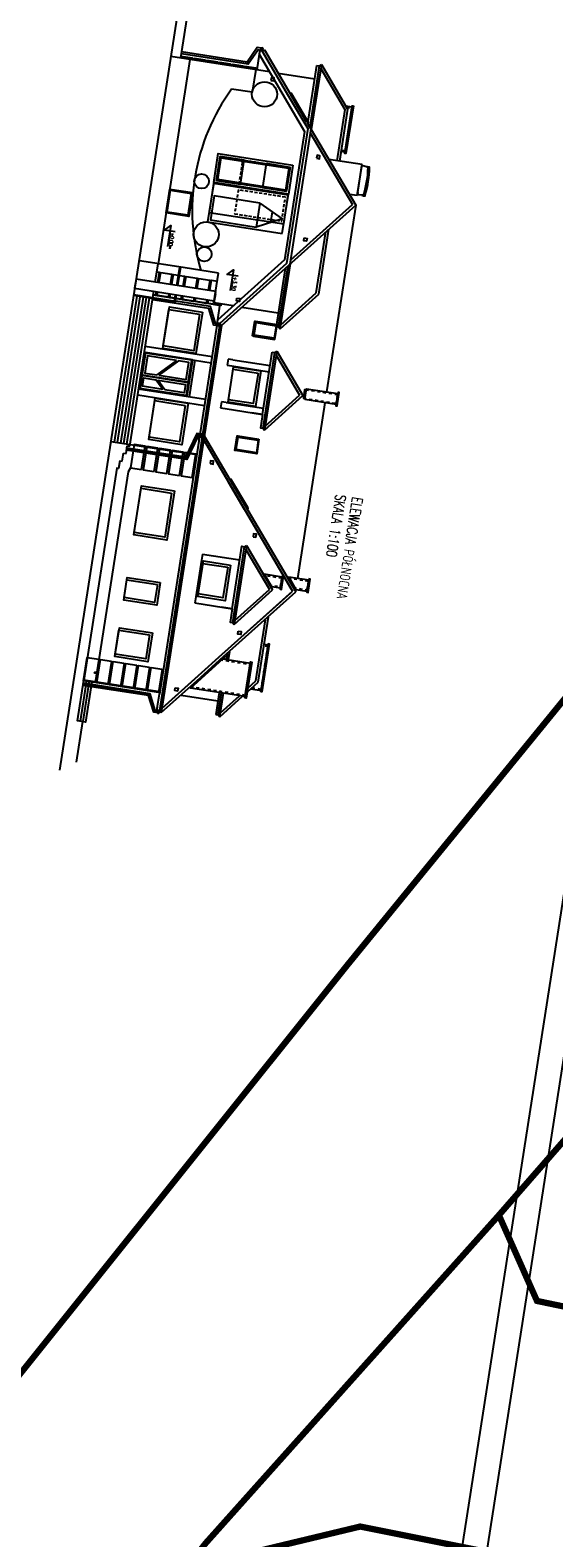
# Model space of a CAD drawing. Extents: x -38969 to 27108, y -24488 to 212598.
# Tile 34 of 256: x -18879 to -16372, y 20694 to 27915. Entities that reach past the tile are written whole.
import ezdxf
from ezdxf import colors
from ezdxf.entities.mleader import LeaderData, LeaderLine
from ezdxf.math import Vec2, Vec3

# ---------------------------------------------------------------- set-up
doc = ezdxf.new("R2010")
doc.units = 0
doc.header["$LTSCALE"] = 100
doc.header["$MEASUREMENT"] = 0
doc.linetypes.add('0.7_0.7', pattern=[1.4, 0.7, -0.7])
doc.linetypes.add('DASHED2', pattern=[0.375, 0.25, -0.125])
doc.layers.get('0').update_dxf_attribs({"linetype": 'CONTINUOUS'})
for name, color, linetype in [('-P', 2, 'CONTINUOUS'), ('P_1-mur', 3, 'CONTINUOUS'), ('p_1-MUW', 1, 'CONTINUOUS'), ('P_1-POMOCNICZA', 2, 'CONTINUOUS'), ('p_1-STOLARKA', 6, 'CONTINUOUS'), ('p_1-TXT', 123, 'CONTINUOUS'), ('T_1-MIEJSCOWY PLAN LINIE', 253, 'CONTINUOUS'), ('t_1-TXT', 123, 'CONTINUOUS')]:
    doc.layers.add(name, color=color, linetype=linetype)
doc.styles.add('ROMANS', font='ROMANS.shx', dxfattribs={"width": 0.8})
doc.styles.get("Standard").update_dxf_attribs({"font": 'romans.shx', "width": 0.7})

# ---------------------------------------------------------------- blocks, each defined once
blk = doc.blocks.new('OWYS_P1')
at = {"color": 6}
blk.add_lwpolyline([(0, 7), (0, 0), (-3.5, 3.5), (10, 3.5)], dxfattribs=at)
at = {"width": 0.7}
blk.add_attdef('WYS.', (-2.7, 4.1), '', height=2.5, dxfattribs=at)

msp = doc.modelspace()

# ---------------------------------------------------------------- linework, layer by layer
at = {"layer": '-P'}
for points in [[(-17086.79069, 18874.79454), (-14768.46309, 33755.28369), (-1543.99651, 31694.95855), (-3862.32411, 16814.46941)], [(-16949.74833, 18974.89145), (-14668.36619, 33618.24132), (-1681.03888, 31594.86165), (-3962.42101, 16951.51177)]]:
    msp.add_lwpolyline(points, close=True, dxfattribs=at)
at = {"layer": 'P_1-mur'}
for p, q in [((-18135.79042, 28238.89432), (-18738.57511, 24369.84189)), ((-17992.30479, 26652.39562), (-17999.07813, 26608.92009)), ((-17906.66226, 26594.52202), (-17998.09005, 26608.76615))]:
    msp.add_line(p, q, dxfattribs=at)
at = {"layer": 'p_1-MUW', "linetype": 'Continuous'}
for p, q in [((-18158.48197, 27781.43465), (-18105.91166, 28118.86407)), ((-17732.90303, 27715.13096), (-18205.90982, 27788.82375))]:
    msp.add_line(p, q, dxfattribs=at)
at = {"layer": 'p_1-MUW'}
for p, q in [((-17765.71146, 27829.25508), (-17768.02055, 27814.43387)), ((-17973.59533, 26494.92521), (-17971.28624, 26509.74642)), ((-18053.7321, 25980.55686), (-18056.04119, 25965.73565)), ((-18262.38568, 24641.28659), (-18260.07658, 24656.1078))]:
    msp.add_line(p, q, dxfattribs=at)
at = {"layer": 'p_1-MUW', "linetype": 'Continuous'}
for points in [[(-18176.37055, 26692.20511), (-18162.70843, 26779.89724)], [(-18171.43015, 26691.43541), (-18157.76803, 26779.12754)], [(-18183.82228, 26611.89495), (-18384.40257, 26643.14465)], [(-18383.63288, 26648.08505), (-18183.05258, 26616.83535)], [(-18187.99298, 26617.60505), (-18183.29783, 26647.7415)], [(-18183.05258, 26616.83535), (-18178.35743, 26646.9718)], [(-18183.82228, 26611.89495), (-18183.05258, 26616.83535)]]:
    msp.add_lwpolyline(points, dxfattribs=at)
at = {"layer": 'P_1-POMOCNICZA', "linetype": '0.7_0.7', "ltscale": 0.2}
for points in [[(-17364.23434, 27544.8486), (-17339.33746, 27540.96976), (-17371.20292, 27336.43714), (-17390.24603, 27339.40398)], [(-17564.97993, 26192.63324), (-17571.29145, 26152.12195), (-17413.65227, 26127.56233), (-17407.34076, 26168.07362), (-17564.97993, 26192.63324)], [(-17736.0698, 25257.81547), (-17680.47329, 25249.15374), (-17674.16178, 25289.66503), (-17762.88893, 25303.4884)], [(-17618.29081, 25244.53888), (-17552.8135, 25234.33774), (-17546.50199, 25274.84904), (-17645.10995, 25290.21181)], [(-17816.71726, 24765.37301), (-17772.83085, 24758.53566), (-17740.96539, 24963.06828), (-17760.0085, 24966.03513)], [(-17970.00016, 24899.56887), (-17825.7188, 24877.09034), (-17848.80972, 24728.8783), (-18114.30078, 24770.24087)]]:
    msp.add_lwpolyline(points, dxfattribs=at)
at = {"layer": 'P_1-POMOCNICZA', "color": 6, "linetype": 'DASHED2', "ltscale": 0.6}
for points in [[(-17634.91996, 27257.34078), (-17652.77693, 27142.72346), (-17878.05924, 27177.82165), (-17860.20227, 27292.43896)], [(-17675.02118, 26999.94586), (-17657.16421, 27114.56318), (-17882.44652, 27149.66136), (-17900.30349, 27035.04405)]]:
    msp.add_lwpolyline(points, close=True, dxfattribs=at)
at = {"layer": 'p_1-STOLARKA', "color": 1}
for p, q in [((-17782.75023, 27800.02064), (-17794.63503, 27723.73652)), ((-17780.20886, 27816.33277), (-17782.75023, 27800.02064)), ((-17780.20886, 27816.33277), (-17782.75023, 27800.02064)), ((-17780.20886, 27816.33277), (-17782.75023, 27800.02064)), ((-17768.02055, 27814.43387), (-17780.20886, 27816.33277)), ((-17768.02055, 27814.43387), (-17780.20886, 27816.33277)), ((-17768.02055, 27814.43387), (-17780.20886, 27816.33277)), ((-17768.02055, 27814.43387), (-17757.41396, 27820.66206)), ((-17768.02055, 27814.43387), (-17757.41396, 27820.66206)), ((-17768.02055, 27814.43387), (-17641.64357, 27599.21415)), ((-17757.41396, 27820.66206), (-17631.03698, 27605.44234)), ((-17732.90303, 27715.13096), (-17885.77181, 27738.94738)), ((-17550.0658, 27467.5486), (-17506.73411, 27745.67877)), ((-17495.38753, 27743.91101), (-17540.88079, 27451.90654)), ((-17484.78094, 27750.1392), (-17533.26513, 27438.93709)), ((-17506.73411, 27745.67877), (-17495.38753, 27743.91101)), ((-17495.38753, 27743.91101), (-17484.78094, 27750.1392)), ((-17484.78094, 27750.1392), (-17359.49573, 27536.77876)), ((-17633.56876, 27609.75396), (-17629.25714, 27612.28574)), ((-17554.07078, 27474.36906), (-17631.03698, 27605.44234)), ((-17549.75916, 27476.90084), (-17626.72536, 27607.97412)), ((-17359.49573, 27536.77876), (-17398.37099, 27287.25282)), ((-17554.07078, 27474.36906), (-17320.45828, 27076.52749)), ((-17551.539, 27470.05744), (-17547.22738, 27472.58922)), ((-17290.25234, 27270.40831), (-17448.81055, 27295.11112)), ((-17313.34325, 27122.19627), (-17290.25234, 27270.40831)), ((-17311.03416, 27137.01748), (-17292.56143, 27255.58711)), ((-17263.69514, 27259.18635), (-17290.86809, 27266.45599)), ((-17258.50495, 27256.33957), (-17264.00515, 27257.19648)), ((-17963.07702, 26500.58679), (-17320.45828, 27076.52749)), ((-17320.45828, 27076.52749), (-17459.77346, 26182.31483)), ((-17313.34325, 27122.19627), (-17350.69176, 27128.01504)), ((-17284.63303, 27124.79372), (-17312.72963, 27126.13488)), ((-17276.66652, 27125.57669), (-17284.32515, 27126.76988)), ((-17497.65815, 26649.96522), (-17449.17396, 26961.16734)), ((-18145.91107, 26777.28027), (-18355.38409, 26809.91542)), ((-18280.11899, 26708.36875), (-18266.45686, 26796.06088)), ((-17681.91167, 26484.82983), (-17633.42748, 26796.03194)), ((-17976.94934, 26750.95663), (-18145.91107, 26777.28027)), ((-17999.07813, 26608.92009), (-17976.94934, 26750.95663)), ((-17658.13577, 26773.88738), (-17701.46747, 26495.7572)), ((-17690.12089, 26493.98945), (-17644.62763, 26785.99392)), ((-18402.59868, 25922.21682), (-18287.04626, 26663.90514)), ((-18289.43232, 26648.58989), (-18185.68389, 26632.42625)), ((-17681.91167, 26484.82983), (-17497.65815, 26649.96522)), ((-18475.4523, 25941.80098), (-18366.61713, 26640.37374)), ((-18460.63109, 25939.49189), (-18351.79593, 26638.06465)), ((-18445.80989, 25937.1828), (-18336.97472, 26635.75556)), ((-18430.98868, 25934.8737), (-18322.15352, 26633.44647)), ((-18416.16748, 25932.56461), (-18307.33231, 26631.13738)), ((-18180.74349, 26631.65656), (-17961.64206, 26597.52133)), ((-17906.66226, 26594.52202), (-17999.07813, 26608.92009)), ((-17980.93318, 26527.95744), (-17969.04839, 26604.24156)), ((-17983.47455, 26511.64531), (-18260.25762, 24735.07695)), ((-17971.28624, 26509.74642), (-18260.07658, 24656.1078)), ((-17963.07702, 26500.58679), (-18251.86736, 24646.94817)), ((-17983.47455, 26511.64531), (-17980.93318, 26527.95744)), ((-17983.47455, 26511.64531), (-17980.93318, 26527.95744)), ((-17971.28624, 26509.74642), (-17983.47455, 26511.64531)), ((-17971.28624, 26509.74642), (-17983.47455, 26511.64531)), ((-17971.28624, 26509.74642), (-17963.07702, 26500.58679)), ((-17701.46747, 26495.7572), (-17690.12089, 26493.98945)), ((-17690.12089, 26493.98945), (-17681.91167, 26484.82983)), ((-18332.53536, 26371.92741), (-18012.99809, 26322.14464)), ((-18327.91717, 26401.56982), (-18008.37991, 26351.78704)), ((-17767.12263, 26074.34096), (-17720.55774, 26373.22377)), ((-17709.21116, 26371.45601), (-17765.78211, 26008.34799)), ((-17698.60458, 26377.6842), (-17757.57289, 25999.18836)), ((-17720.55774, 26373.22377), (-17709.21116, 26371.45601)), ((-17709.21116, 26371.45601), (-17698.60458, 26377.6842)), ((-17698.60458, 26377.6842), (-17573.31937, 26164.32376)), ((-17930.70371, 26339.68537), (-17935.32189, 26310.04296)), ((-17935.32189, 26310.04296), (-17913.82766, 26306.69423)), ((-17909.20948, 26336.33664), (-17930.70371, 26339.68537)), ((-17913.82766, 26306.69423), (-17735.25717, 26278.87358)), ((-17909.20948, 26336.33664), (-17730.63899, 26308.51599)), ((-18364.40082, 26167.39479), (-18044.86355, 26117.61202)), ((-18359.78263, 26197.0372), (-18040.24537, 26147.25442)), ((-17757.57289, 25999.18836), (-17573.31937, 26164.32376)), ((-17962.56917, 26135.15275), (-17967.18735, 26105.51034)), ((-17967.18735, 26105.51034), (-17945.69312, 26102.16161)), ((-17941.07494, 26131.80402), (-17962.56917, 26135.15275)), ((-17945.69312, 26102.16161), (-17767.12263, 26074.34096)), ((-17941.07494, 26131.80402), (-17762.50444, 26103.98337)), ((-17767.12263, 26074.34096), (-17817.99242, 26082.2663)), ((-17467.93224, 26129.94657), (-17598.93469, 25289.09025)), ((-18493.23774, 25944.57189), (-18171.12357, 25894.38764)), ((-18420.30534, 25886.51704), (-18414.45564, 25924.06409)), ((-18414.45564, 25924.06409), (-18402.59868, 25922.21682)), ((-18070.77088, 25951.32242), (-18068.22951, 25967.63455)), ((-18068.22951, 25967.63455), (-18056.04119, 25965.73565)), ((-18056.04119, 25965.73565), (-18068.22951, 25967.63455)), ((-18056.04119, 25965.73565), (-18045.43461, 25971.96384)), ((-17629.16937, 25238.77387), (-18048.42553, 25952.7662)), ((-18045.43461, 25971.96384), (-17606.84362, 25225.04433)), ((-18449.86896, 25852.66454), (-18438.012, 25850.81727)), ((-18438.012, 25850.81727), (-18432.1623, 25888.36432)), ((-18432.1623, 25888.36432), (-18420.30534, 25886.51704)), ((-18200.17839, 25898.91428), (-18208.08304, 25900.14579)), ((-18081.80901, 25880.47275), (-18173.09973, 25894.69552)), ((-17852.69801, 25619.44266), (-17929.66422, 25750.51593)), ((-17921.58941, 25761.05574), (-17917.27779, 25763.58752)), ((-17842.09143, 25625.67084), (-17919.05763, 25756.74412)), ((-17837.7798, 25628.20262), (-17914.74601, 25759.2759)), ((-17839.55964, 25621.35922), (-17835.24802, 25623.891)), ((-17854.18272, 25440.93714), (-17910.75366, 25077.82911)), ((-17843.57613, 25447.16533), (-17902.54444, 25068.66949)), ((-17846.56705, 25427.96769), (-17733.991, 25236.25091)), ((-17843.57613, 25447.16533), (-17718.29092, 25233.80489)), ((-18058.79921, 25376.17536), (-18086.04649, 25201.28515)), ((-18059.30041, 25372.95836), (-18059.30041, 25372.95836)), ((-18054.18103, 25405.81777), (-18058.79921, 25376.17536)), ((-18054.18103, 25405.81777), (-17875.61054, 25377.99712)), ((-18054.18103, 25405.81777), (-18054.18103, 25405.81777)), ((-18086.04649, 25201.28515), (-18090.66467, 25171.64274)), ((-18086.04649, 25201.28515), (-18086.04649, 25201.28515)), ((-17632.2879, 25218.7572), (-17961.02534, 24924.12952)), ((-17952.81612, 24914.9699), (-17606.84362, 25225.04433)), ((-17902.54444, 25068.66949), (-17718.29092, 25233.80489)), ((-17899.55352, 25087.86713), (-17733.991, 25236.25091)), ((-17606.97307, 25237.49486), (-17608.47893, 25227.82927)), ((-18090.66467, 25171.64274), (-17912.09418, 25143.82209)), ((-18090.66467, 25171.64274), (-18090.66467, 25171.64274)), ((-17912.09418, 25143.82209), (-17962.96397, 25151.74742)), ((-17798.61895, 24798.1105), (-17753.12568, 25090.11497)), ((-17787.14122, 24791.88024), (-17738.65703, 25103.08235)), ((-17952.81612, 24914.9699), (-18066.0082, 24813.52261)), ((-17949.47904, 24911.24647), (-18062.67112, 24809.79918)), ((-17947.61884, 24915.8024), (-17949.69477, 24902.47774)), ((-17949.0927, 24918.30698), (-17945.75561, 24914.58355)), ((-17938.3482, 24900.70998), (-17934.1107, 24927.90894)), ((-17928.94029, 24899.24426), (-17922.91055, 24937.94696)), ((-18258.6854, 24745.16849), (-18622.68628, 24801.87854)), ((-18251.86736, 24646.94817), (-18066.0082, 24813.52261)), ((-18074.21743, 24822.68223), (-18248.87644, 24666.14582)), ((-18069.73163, 24810.18553), (-18066.39455, 24806.4621)), ((-17840.35169, 24744.19088), (-17787.14122, 24791.88024)), ((-17837.36076, 24763.38853), (-17798.61895, 24798.1105)), ((-18377.05478, 24763.61003), (-18384.95942, 24764.84154)), ((-18272.2649, 24658.00669), (-18260.25762, 24735.07695)), ((-17974.63296, 24742.40873), (-17990.95054, 24637.67222)), ((-17979.60396, 24635.90447), (-17963.28638, 24740.64098)), ((-17971.39474, 24626.74484), (-17953.87848, 24739.17526)), ((-17971.39474, 24626.74484), (-17861.93145, 24724.85024)), ((-17968.40381, 24645.94249), (-17877.63153, 24727.29625)), ((-18272.2649, 24658.00669), (-18269.72353, 24674.31882)), ((-18260.07658, 24656.1078), (-18272.2649, 24658.00669)), ((-18260.07658, 24656.1078), (-18272.2649, 24658.00669)), ((-18260.07658, 24656.1078), (-18251.86736, 24646.94817)), ((-18260.07658, 24656.1078), (-18251.86736, 24646.94817)), ((-17990.95054, 24637.67222), (-17979.60396, 24635.90447)), ((-17979.60396, 24635.90447), (-17971.39474, 24626.74484))]:
    msp.add_line(p, q, dxfattribs=at)
at = {"layer": 'p_1-STOLARKA'}
for p, q in [((-18094.15819, 27775.96752), (-18102.06283, 27777.19904)), ((-18033.49137, 27766.51585), (-18041.39602, 27767.74736)), ((-17972.82456, 27757.06417), (-17980.7292, 27758.29569)), ((-17912.15775, 27747.6125), (-17920.06239, 27748.84401)), ((-17851.49093, 27738.16082), (-17859.39558, 27739.39234)), ((-17793.78836, 27729.17097), (-17798.72876, 27729.94066)), ((-17487.77187, 27730.94156), (-17372.32478, 27534.33542)), ((-17372.32478, 27534.33542), (-17410.52438, 27289.14627)), ((-17537.83876, 27422.43479), (-17336.15836, 27078.9735)), ((-17632.7642, 26813.14345), (-17336.15836, 27078.9735)), ((-17720.62863, 27045.00372), (-17728.63348, 26993.62355)), ((-17509.13588, 26656.19548), (-17463.64261, 26948.19995)), ((-17678.92074, 26504.02747), (-17509.13588, 26656.19548)), ((-17701.5955, 26358.48656), (-17589.01945, 26166.76978)), ((-18178.58404, 26332.76139), (-18273.37167, 26263.5277)), ((-18168.70324, 26331.22199), (-18263.49087, 26261.9883)), ((-18124.18639, 26228.14039), (-18344.52829, 26262.46888)), ((-18243.70058, 26194.13298), (-18277.06622, 26239.81377)), ((-18233.81978, 26192.59359), (-18267.18542, 26238.27437)), ((-17754.58197, 26018.38601), (-17589.01945, 26166.76978)), ((-18048.42553, 25952.7662), (-17622.54369, 25227.49035)), ((-17961.02534, 24924.12952), (-17622.54369, 25227.49035)), ((-17961.02534, 24924.12952), (-18074.21743, 24822.68223)), ((-18248.87644, 24666.14582), (-18074.21743, 24822.68223))]:
    msp.add_line(p, q, dxfattribs=at)
for points in [[(-17773.15924, 27817.76462), (-17787.31223, 27819.96961), (-17835.14874, 27751.1377), (-18155.42813, 27801.0361)], [(-17771.61984, 27827.64542), (-17791.95387, 27830.81339), (-17839.79038, 27761.98149), (-18153.88874, 27810.9169)], [(-18102.75556, 27772.75268), (-18101.60101, 27780.16328), (-18157.32742, 27788.84526), (-18157.78924, 27785.88102)], [(-18042.08874, 27763.301), (-18040.9342, 27770.7116), (-18093.69637, 27778.93176), (-18094.85091, 27771.52116)], [(-17981.42193, 27753.84933), (-17980.26739, 27761.25993), (-18033.02956, 27769.48009), (-18034.1841, 27762.06949)], [(-17920.75512, 27744.39765), (-17919.60057, 27751.80825), (-17972.36274, 27760.02841), (-17973.51729, 27752.61781)], [(-17860.0883, 27734.94598), (-17858.93376, 27742.35658), (-17911.69593, 27750.57674), (-17912.85048, 27743.16614)], [(-17799.42149, 27725.4943), (-17798.26695, 27732.9049), (-17851.02912, 27741.12506), (-17852.18366, 27733.71446)], [(-17799.42149, 27725.4943), (-17816.35483, 27616.80547), (-17915.35948, 27632.23004)], [(-17778.9397, 27086.47441), (-17998.29353, 27120.64897), (-18016.1505, 27006.03165), (-17796.79668, 26971.8571)], [(-17778.9397, 27086.47441), (-17796.79668, 26971.8571)], [(-17778.9397, 27086.47441), (-17673.25088, 27011.30879), (-17796.79668, 26971.8571)], [(-18272.49898, 26757.27872), (-18261.23619, 26755.52402), (-18268.85619, 26706.61405)], [(-18260.95154, 26705.38253), (-18253.33154, 26754.2925), (-18200.56937, 26746.07234), (-18208.18937, 26697.16237)], [(-18200.28473, 26695.93086), (-18192.66473, 26744.84083), (-18168.75055, 26741.11509)], [(-18163.81015, 26740.34539), (-18139.90256, 26736.62067), (-18147.52256, 26687.7107)], [(-18139.61792, 26686.47918), (-18131.99792, 26735.38915), (-18079.23575, 26727.16899), (-18086.85575, 26678.25902)], [(-18078.9511, 26677.02751), (-18071.3311, 26725.93748), (-18018.56893, 26717.71732), (-18026.18893, 26668.80735)], [(-18018.28429, 26667.57583), (-18010.66429, 26716.4858), (-17982.99146, 26712.17448)], [(-18275.78346, 26662.15043), (-18278.63134, 26643.87095), (-18289.89414, 26645.62565)], [(-18215.11665, 26652.69876), (-18217.96453, 26634.41927), (-18270.7267, 26642.63943), (-18267.87882, 26660.91892)], [(-18186.14571, 26629.46201), (-18210.05988, 26633.18776), (-18207.212, 26651.46724)], [(-18154.44983, 26643.24708), (-18157.29771, 26624.9676), (-18181.20531, 26628.69232)], [(-17978.73402, 26498.25596), (-17999.06805, 26501.42393), (-18023.69808, 26581.54586), (-18293.33282, 26623.554)], [(-17977.19463, 26508.13676), (-17991.34762, 26510.34175), (-18015.97764, 26590.46368), (-18183.1046, 26616.50147)], [(-18093.78302, 26633.79541), (-18096.6309, 26615.51592), (-18149.39307, 26623.73608), (-18146.54519, 26642.01557)], [(-18033.11621, 26624.34373), (-18035.96409, 26606.06425), (-18088.72626, 26614.28441), (-18085.87838, 26632.56389)], [(-17973.98879, 26605.01125), (-17975.29727, 26596.61257), (-18028.05944, 26604.83273), (-18025.21156, 26623.11222)], [(-18178.58404, 26332.76139), (-18318.04708, 26354.48924), (-18330.82405, 26272.47857), (-18273.37167, 26263.5277)], [(-18263.49087, 26261.9883), (-18132.21992, 26241.53675), (-18119.44294, 26323.54741), (-18168.70324, 26331.22199)], [(-18243.70058, 26194.13298), (-18340.67618, 26209.24143), (-18334.5186, 26248.76465), (-18277.06622, 26239.81377)], [(-18267.18542, 26238.27437), (-18135.91446, 26217.82282), (-18142.07204, 26178.29961), (-18233.81978, 26192.59359)], [(-18063.06695, 25969.3604), (-18074.76487, 25971.18289), (-18129.51097, 25858.00089), (-18417.75172, 25902.90778)], [(-18062.29725, 25974.3008), (-18077.6537, 25976.69328), (-18132.39979, 25863.51127), (-18416.98202, 25907.84818)], [(-18061.52755, 25979.2412), (-18080.54253, 25982.20367), (-18135.28862, 25869.02166), (-18416.21232, 25912.78858)], [(-18399.11217, 25818.58047), (-18410.13665, 25799.78689), (-18550.18047, 24900.89732)], [(-18267.52436, 24644.61734), (-18287.8584, 24647.78531), (-18312.48842, 24727.90724), (-18626.58678, 24776.84266)], [(-18268.64173, 24649.85174), (-18283.99818, 24652.24422), (-18308.6282, 24732.36615), (-18625.81708, 24781.78306)], [(-18265.98497, 24654.49814), (-18280.13796, 24656.70313), (-18304.76799, 24736.82506), (-18625.04738, 24786.72346)]]:
    msp.add_lwpolyline(points, dxfattribs=at)
at = {"layer": 'p_1-STOLARKA', "color": 1}
for points in [[(-17782.75023, 27800.02064), (-17565.2776, 27429.66522), (-17661.10215, 26814.60285), (-17980.93318, 26527.95744)], [(-18114.01836, 27774.50738), (-18266.45686, 26796.06088)], [(-17691.67437, 27708.70768), (-17516.74017, 27681.45355)], [(-17641.64357, 27599.21415), (-17550.54792, 27444.07845), (-17651.4552, 26796.39182), (-17971.28624, 26509.74642)], [(-17631.03698, 27605.44234), (-17626.72536, 27607.97412), (-17629.25714, 27612.28574), (-17633.56876, 27609.75396)], [(-17368.15909, 27551.53245), (-17338.41382, 27546.89824), (-17372.12655, 27330.50865), (-17391.16966, 27333.4755)], [(-17534.84784, 27441.63244), (-17635.75513, 26793.94581)], [(-17551.539, 27470.05744), (-17547.22738, 27472.58922), (-17549.75916, 27476.90084), (-17554.07078, 27474.36906)], [(-17292.56143, 27255.58711), (-17292.56143, 27255.58711), (-17290.86809, 27266.45599)], [(-17311.03844, 27136.98997), (-17311.03844, 27136.98997), (-17312.73178, 27126.12109)], [(-17866.24167, 26588.22463), (-17691.30746, 26560.9705)], [(-18090.45569, 26334.21225), (-18117.70296, 26159.32204)], [(-17557.21482, 26191.42347), (-17564.97993, 26192.63324), (-17571.29145, 26152.12195), (-17563.52633, 26150.91217)], [(-17564.44997, 26144.98369), (-17556.29118, 26197.35195), (-17406.41712, 26174.0021), (-17414.57591, 26121.63384), (-17564.44997, 26144.98369)], [(-17767.12263, 26074.34096), (-17777.12869, 26010.11574), (-17765.78211, 26008.34799), (-17757.57289, 25999.18836)], [(-18449.86896, 25852.66454), (-18455.71866, 25815.11749), (-18464.61138, 25816.50294), (-18622.68628, 24801.87854)], [(-17919.05763, 25756.74412), (-17914.74601, 25759.2759), (-17917.27779, 25763.58752), (-17921.58941, 25761.05574)], [(-17839.55964, 25621.35922), (-17835.24802, 25623.891), (-17837.7798, 25628.20262), (-17842.09143, 25625.67084)], [(-17912.09418, 25143.82209), (-17865.52929, 25442.7049), (-17854.18272, 25440.93714), (-17843.57613, 25447.16533)], [(-17912.09418, 25143.82209), (-17922.10024, 25079.59687), (-17910.75366, 25077.82911), (-17902.54444, 25068.66949)], [(-17949.0927, 24918.30698), (-17945.75561, 24914.58355), (-17949.47904, 24911.24647), (-17952.81612, 24914.9699)], [(-17822.48928, 24760.19989), (-17773.75449, 24752.60718), (-17740.04176, 24968.99676), (-17759.08486, 24971.96361)], [(-18584.15114, 24795.87491), (-18614.47721, 24601.22309), (-18653.01234, 24607.22673), (-18622.68628, 24801.87854)], [(-18596.99619, 24797.87612), (-18627.32225, 24603.2243), (-18653.01234, 24607.22673)], [(-18609.84123, 24799.87733), (-18640.1673, 24605.22552)], [(-18066.0082, 24813.52261), (-18062.67112, 24809.79918), (-18066.39455, 24806.4621), (-18069.73163, 24810.18553)], [(-18155.87868, 24729.15157), (-17980.94447, 24701.89744)], [(-18629.29841, 24603.53218), (-18659.62448, 24408.88037)]]:
    msp.add_lwpolyline(points, dxfattribs=at)
for points in [[(-17726.55466, 27674.1654), (-17712.72154, 27672.01025), (-17710.56638, 27685.84337), (-17724.39951, 27687.99852)], [(-17331.5617, 27551.90308), (-17367.12171, 27323.65654), (-17373.05019, 27324.58017), (-17337.49018, 27552.82672)], [(-17634.91996, 27257.34078), (-17652.77693, 27142.72346), (-17986.74808, 27194.75499), (-17968.8911, 27309.3723)], [(-17507.58623, 27301.26263), (-17493.7531, 27299.10748), (-17491.59795, 27312.9406), (-17505.43108, 27315.09576)], [(-17258.0765, 27259.08967), (-17258.50495, 27256.33957), (-17264.00515, 27257.19648), (-17263.5767, 27259.94658)], [(-18102.04196, 27136.8126), (-18119.89893, 27022.19529), (-18228.58777, 27039.12863), (-18210.73079, 27153.74594)], [(-17279.68187, 27120.41277), (-17278.82495, 27125.91297), (-17284.32515, 27126.76988), (-17285.18207, 27121.26968)], [(-17567.08381, 26919.3696), (-17553.25069, 26917.21445), (-17555.40584, 26903.38133), (-17569.23896, 26905.53648)], [(-17990.61146, 26663.2645), (-18372.01045, 26722.68512), (-18378.93773, 26678.2215), (-17997.53873, 26618.80089)], [(-18068.29204, 26554.42527), (-18095.53931, 26379.53506), (-18241.7752, 26402.31809), (-18214.52792, 26577.2083)], [(-17888.96074, 26631.74069), (-17875.12762, 26629.58554), (-17877.28277, 26615.75242), (-17891.11589, 26617.90757)], [(-18102.31265, 26336.05953), (-18129.55993, 26161.16932), (-18354.84223, 26196.2675), (-18327.59495, 26371.15771)], [(-17788.3482, 26272.54157), (-17811.13123, 26126.30568), (-17929.70087, 26144.77841), (-17906.91784, 26291.0143)], [(-18136.33326, 26117.69378), (-18163.58054, 25942.80357), (-18309.81642, 25965.58661), (-18282.56914, 26140.47682)], [(-17405.49348, 26179.93058), (-17415.49955, 26115.70536), (-17409.57106, 26114.78173), (-17399.565, 26179.00694)], [(-18017.64616, 25838.5964), (-18003.81303, 25836.44125), (-18001.65788, 25850.27437), (-18015.491, 25852.42952)], [(-18201.75751, 25697.75966), (-18234.70055, 25486.31048), (-18380.93643, 25509.09351), (-18347.99339, 25720.54269)], [(-17812.27457, 25488.84903), (-17798.44144, 25486.69388), (-17796.28629, 25500.527), (-17810.11942, 25502.68215)], [(-17933.29304, 25342.19416), (-17956.07607, 25195.95828), (-18074.64571, 25214.43101), (-18051.86267, 25360.66689)], [(-18270.10661, 25259.05201), (-18283.3454, 25174.07711), (-18429.58128, 25196.86014), (-18416.34249, 25281.83505)], [(-17724.2404, 25249.90011), (-17681.39693, 25243.22525), (-17673.23814, 25295.59351), (-17758.90904, 25308.94073)], [(-17672.3145, 25301.52199), (-17682.32057, 25237.29677), (-17676.39208, 25236.37314), (-17666.38602, 25300.59835)], [(-17606.46142, 25236.62352), (-17553.73714, 25228.40926), (-17545.57835, 25280.77752), (-17641.13005, 25295.66414)], [(-17544.65471, 25286.706), (-17554.66078, 25222.48078), (-17548.73229, 25221.55714), (-17538.72623, 25285.78236)], [(-18307.66783, 25017.96042), (-18325.5248, 24903.34311), (-18471.76068, 24926.12614), (-18453.90371, 25040.74346)], [(-17882.79, 25036.23652), (-17868.95687, 25034.08137), (-17871.11202, 25020.24825), (-17884.94515, 25022.4034)], [(-17768.74964, 24745.75506), (-17733.18964, 24974.00161), (-17739.11812, 24974.92525), (-17774.67812, 24746.6787)], [(-17956.3235, 24903.51047), (-17824.79517, 24883.01882), (-17849.73335, 24722.94982), (-18112.16816, 24763.83623)], [(-17850.65699, 24717.02133), (-17823.87153, 24888.9473), (-17817.94305, 24888.02367), (-17844.72851, 24716.0977)], [(-18184.82436, 24765.54121), (-18170.99124, 24763.38606), (-18173.14639, 24749.55293), (-18186.97951, 24751.70808)]]:
    msp.add_lwpolyline(points, close=True, dxfattribs=at)
at = {"layer": 'p_1-STOLARKA'}
for points in [[(-17621.21572, 27267.35047), (-17642.76724, 27129.01923), (-18000.45231, 27184.7453), (-17978.90079, 27323.07654)], [(-17872.13076, 27176.89801), (-17854.27379, 27291.51533), (-17968.8911, 27309.3723), (-17986.74808, 27194.75499)], [(-17640.63006, 27253.17007), (-17656.94764, 27148.43356), (-17981.03798, 27198.92569), (-17964.7204, 27303.6622)], [(-17652.77693, 27142.72346), (-17634.91996, 27257.34078), (-17749.53727, 27275.19775), (-17767.39425, 27160.58044)], [(-17672.16967, 26940.29589), (-17642.76724, 27129.01923), (-18000.45231, 27184.7453), (-18029.85474, 26996.02196)], [(-17665.01149, 26986.24163), (-17643.45997, 27124.57287), (-18001.14504, 27180.29894), (-18022.69656, 27041.96769)], [(-18107.75206, 27132.6419), (-18124.06964, 27027.90539), (-18222.87767, 27043.29933), (-18206.56009, 27148.03584)], [(-18054.5878, 26564.43496), (-18085.52962, 26365.83082), (-18243.62247, 26390.46113), (-18212.68065, 26589.06527)], [(-17810.41857, 26449.47743), (-17814.24292, 26450.07325), (-17803.31322, 26520.22695), (-17799.48887, 26519.63113)], [(-17709.08422, 26433.6899), (-17698.15452, 26503.8436), (-17799.48887, 26519.63113), (-17810.41857, 26449.47743)], [(-17698.15452, 26503.8436), (-17709.08422, 26433.6899), (-17810.41857, 26449.47743), (-17799.48887, 26519.63113)], [(-17701.4288, 26499.2934), (-17710.81911, 26439.02051), (-17807.25909, 26454.04551), (-17797.86879, 26514.31841)], [(-18129.55993, 26161.16932), (-18102.31265, 26336.05953), (-18327.59495, 26371.15771), (-18354.84223, 26196.2675)], [(-18122.21023, 26227.83251), (-18105.73871, 26333.55711), (-18328.05677, 26368.19347), (-18344.52829, 26262.46888)], [(-17774.64396, 26282.55126), (-17801.12154, 26112.60145), (-17931.54814, 26132.92145), (-17905.07056, 26302.87126)], [(-18122.21023, 26227.83251), (-18132.06235, 26164.59538), (-18354.38041, 26199.23174), (-18344.52829, 26262.46888)], [(-18122.62902, 26127.70347), (-18153.57085, 25929.09934), (-18311.66369, 25953.72964), (-18280.72187, 26152.33378)], [(-18346.35, 25810.36031), (-18328.95484, 25922.01338), (-18381.71702, 25930.23354), (-18399.11217, 25818.58047)], [(-17895.85494, 25901.09287), (-17899.67929, 25901.68869), (-17888.7496, 25971.84239), (-17884.92524, 25971.24657)], [(-17783.59089, 25955.45904), (-17794.52059, 25885.30534), (-17895.85494, 25901.09287), (-17884.92524, 25971.24657)], [(-17786.86518, 25950.90884), (-17796.25548, 25890.63595), (-17892.69547, 25905.66095), (-17883.30516, 25965.93385)], [(-18285.68319, 25800.90864), (-18268.28803, 25912.56171), (-18321.0502, 25920.78187), (-18338.44536, 25809.1288)], [(-18225.01637, 25791.45696), (-18207.62122, 25903.11003), (-18260.38339, 25911.33019), (-18277.77854, 25799.67712)], [(-18164.34956, 25782.00529), (-18146.9544, 25893.65836), (-18199.71658, 25901.87852), (-18217.11173, 25790.22545)], [(-18103.68275, 25772.55361), (-18086.28759, 25884.20668), (-18139.04976, 25892.42684), (-18156.44492, 25780.77377)], [(-18188.05327, 25707.76935), (-18224.69086, 25472.60624), (-18382.7837, 25497.23655), (-18346.14612, 25732.39966)], [(-17919.5888, 25352.20385), (-17946.06638, 25182.25404), (-18076.49298, 25202.57404), (-18050.0154, 25372.52385)], [(-18256.40238, 25269.0617), (-18273.33571, 25160.37287), (-18431.42856, 25185.00318), (-18414.49522, 25293.69201)], [(-18293.96359, 25027.97011), (-18315.51511, 24889.63887), (-18473.60796, 24914.26918), (-18452.05644, 25052.60042)], [(-18550.02653, 24901.8854), (-18567.42168, 24790.23233), (-18623.14809, 24798.9143), (-18605.75294, 24910.56738)], [(-18489.35972, 24892.43372), (-18506.75487, 24780.78065), (-18559.51704, 24789.00081), (-18542.12189, 24900.65388)], [(-18428.6929, 24882.98205), (-18446.08806, 24771.32898), (-18498.85023, 24779.54914), (-18481.45507, 24891.20221)], [(-18368.02609, 24873.53037), (-18385.42124, 24761.8773), (-18438.18341, 24770.09746), (-18420.78826, 24881.75053)], [(-18307.35928, 24864.0787), (-18324.75443, 24752.42563), (-18377.5166, 24760.64579), (-18360.12145, 24872.29886)], [(-18246.69246, 24854.62702), (-18264.08762, 24742.97395), (-18316.84979, 24751.19411), (-18299.45463, 24862.84718)]]:
    msp.add_lwpolyline(points, close=True, dxfattribs=at)
at = {"layer": 'p_1-STOLARKA', "color": 1}
for points in [[(-17267.67594, 27263.939), (-17265.96534, 27261.59703), (-17255.46502, 27259.96112), (-17255.78006, 27257.93898), (-17256.32826, 27256.7775), (-17256.39184, 27256.36938), (-17256.39185, 27256.36936, -0.0724423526), (-17276.50999, 27125.92707), (-17276.82369, 27125.22489), (-17276.88728, 27124.81676), (-17276.71839, 27123.54357), (-17277.46188, 27118.77133), (-17287.96221, 27120.40725), (-17290.30418, 27118.69665)], [(-17263.02532, 27256.81869, -0.0685132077), (-17283.27871, 27126.83203, -0.0557906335)], [(-17258.04451, 27256.26783, -0.0708349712), (-17278.72412, 27125.85635)]]:
    msp.add_lwpolyline(points, format="xyb", dxfattribs=at)
at = {"layer": 'p_1-STOLARKA'}
for centre, radius in [((-17757.09848, 27607.3882), 60), ((-18058.20608, 27190.78732), 35), ((-18036.57929, 26936.34581), 60), ((-18045.59376, 26841.77447), 35)]:
    msp.add_circle(centre, radius, dxfattribs=at)
at = {"layer": 'p_1-STOLARKA', "color": 1}
msp.add_circle((-18568.12377, 24837.65203), 2.5, dxfattribs=at)
for centre in [(-17766.866, 27821.84448), (-17972.44079, 26502.33581), (-18054.88665, 25973.14626), (-18261.23113, 24648.69719)]:
    msp.add_arc(centre, 7.5, 81.144708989, 261.144708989, dxfattribs=at)
at = {"layer": 'p_1-STOLARKA'}
msp.add_arc((-17110.65054, 27050.29244), 992.91366, 144.121956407, 196.751204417, dxfattribs=at)
at = {"layer": 'T_1-MIEJSCOWY PLAN LINIE', "color": 251, "ltscale": 4, "true_color": 0x525252, "const_width": 30}
for points in [[(-12973.33075, 21105.35589), (-16452.52825, 21828.75363), (-16634.91089, 22239.58447), (-15394.59554, 23662.45758), (-14165.30589, 25484.9322), (-13295.28578, 27319.7396), (-13182.65149, 28701.46565), (-14553.73696, 30897.57443), (-16494.55953, 33772.03594), (-18248.57749, 35852.12814), (-18097.60279, 36389.20545), (-16186.27479, 37124.99611), (-12952.41657, 37693.83188), (-11749.90827, 37785.24612), (-7490.79159, 37694.80045), (-4671.43399, 37522.51156), (-4319.37636, 37467.66222), (-2835.33128, 37009.61468), (2178.25305, 34623.1487), (1495.07615, 31389.84378), (1056.67825, 19262.42304), (-2359.65605, 19448.81005)], [(-20941.27011, 18961.96276), (-17366.02197, 23430.57963), (-15830.10956, 25313.39162), (-15059.62985, 26531.41079), (-14822.04685, 27079.83191), (-14628.20464, 28000.19126), (-14703.12909, 28873.04462), (-15041.51543, 29750.17592), (-16202.59867, 31339.81141), (-17276.41949, 32732.62766), (-18249.62591, 34320.81115), (-18853.35554, 34985.22887)], [(-16634.91089, 22239.58447), (-18038.48229, 20668.992), (-18200.20007, 20462.50702)], [(-12952.39224, 19878.90535), (-17299.06035, 20748.31476), (-18020.03641, 20575.37488), (-18200.20007, 20462.50702), (-18644.47777, 19875.75831)]]:
    msp.add_lwpolyline(points, dxfattribs=at)

# ---------------------------------------------------------------- block references
at = {"layer": 'p_1-TXT'}
ref = msp.add_blockref('OWYS_P1', (-18236.38297, 26956.6138), dxfattribs=dict(at, xscale=7.500000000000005, yscale=7.500000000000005, zscale=7.500000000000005, rotation=261.1447089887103))
ref.add_attrib('WYS.', '%%p0.00=', (-18206.97867, 26945.59519), dxfattribs={"layer": '0', "height": 18.75, "rotation": 261.144708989, "style": 'ROMANS', "width": 0.7})
ref = msp.add_blockref('OWYS_P1', (-17935.35271, 26745.1154), dxfattribs=dict(at, xscale=7.500000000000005, yscale=7.500000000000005, zscale=7.500000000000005, rotation=261.1447089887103))
ref.add_attrib('WYS.', '+3.30', (-17905.99258, 26733.81335), dxfattribs={"layer": '0', "height": 18.75, "rotation": 261.144708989, "style": 'ROMANS', "width": 0.7})

# ---------------------------------------------------------------- texts
at = {"layer": 'P_1-mur', "ltscale": 0.6, "width": 0.7}
for s, p in [('SKALA 1:100', (-17415.84613, 25692.97042)), ('ELEWACJA PÓŁNOCNA', (-17336.43676, 25680.59872))]:
    msp.add_text(s, height=50, rotation=261.144708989, dxfattribs=at).set_placement(p)

# ---------------------------------------------------------------- leaders
at = {"layer": 't_1-TXT', "ltscale": 0.6}
ml = msp.add_multileader_mtext('Standard', dxfattribs=at)
ml.set_content('ppp=297,30', color=256)
ml.set_leader_properties()
ml.build(insert=Vec2(0, 0))
ml.multileader.update_dxf_attribs({"dogleg_length": 0.36, "arrow_head_size": 0.09})
ctx = ml.context
ctx.base_point, ctx.char_height, ctx.arrow_head_size, ctx.landing_gap_size, ctx.plane_origin, ctx.plane_x_axis, ctx.plane_y_axis = Vec3(-32072.77193, 59913.30266), 100, 0.09, 0.045, Vec3(-30900.37988, 64272.54371), Vec3(0.081927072, 0.996638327), Vec3(-0.996638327, 0.081927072)
notes = []
notes.append((ctx, [(0, (0, 0, 0), (0, 0), (1, 0), 1, [])]))
ctx.mtext.insert, ctx.mtext.text_direction, ctx.mtext.rotation, ctx.mtext.flow_direction = Vec3(-32139.2108, 59918.80931), Vec3(0.081927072, 0.996638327), 1.4887773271, 5
ml = msp.add_multileader_mtext('Standard', dxfattribs=at)
ml.set_content('1kond.', color=256)
ml.set_leader_properties()
ml.build(insert=Vec2(0, 0))
ml.multileader.update_dxf_attribs({"dogleg_length": 0.36, "arrow_head_size": 0.09})
ctx = ml.context
ctx.base_point, ctx.char_height, ctx.arrow_head_size, ctx.landing_gap_size, ctx.plane_origin, ctx.plane_x_axis, ctx.plane_y_axis = Vec3(-32578.38797, 60152.18437), 100, 0.09, 0.045, Vec3(-31833.25262, 57759.6945), Vec3(0.0858985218, 0.9963038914), Vec3(-0.9963038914, 0.0858985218)
ctx.text_align_type = 2
notes.append((ctx, [(0, (0, 0, 0), (0, 0), (1, 0), 1, [])]))
ctx.mtext.insert, ctx.mtext.text_direction, ctx.mtext.rotation, ctx.mtext.alignment, ctx.mtext.flow_direction = Vec3(-32597.43945, 60513.29581), Vec3(0.0858985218, 0.9963038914), 1.4847918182, 3, 5
for ctx, leaders in notes:
    for number, flags, end, landing, length, lines in leaders:
        leader = LeaderData()
        leader.index, (leader.has_last_leader_line, leader.has_dogleg_vector, leader.attachment_direction) = number, flags
        leader.last_leader_point, leader.dogleg_vector, leader.dogleg_length = Vec3(end), Vec3(landing), length
        for number, points, colour, breaks in lines:
            line = LeaderLine()
            line.index, line.vertices, line.color, line.breaks = number, Vec3.list(points), colors.encode_raw_color(colour), breaks
            leader.lines.append(line)
        ctx.leaders.append(leader)

doc.saveas('drawing.dxf')
